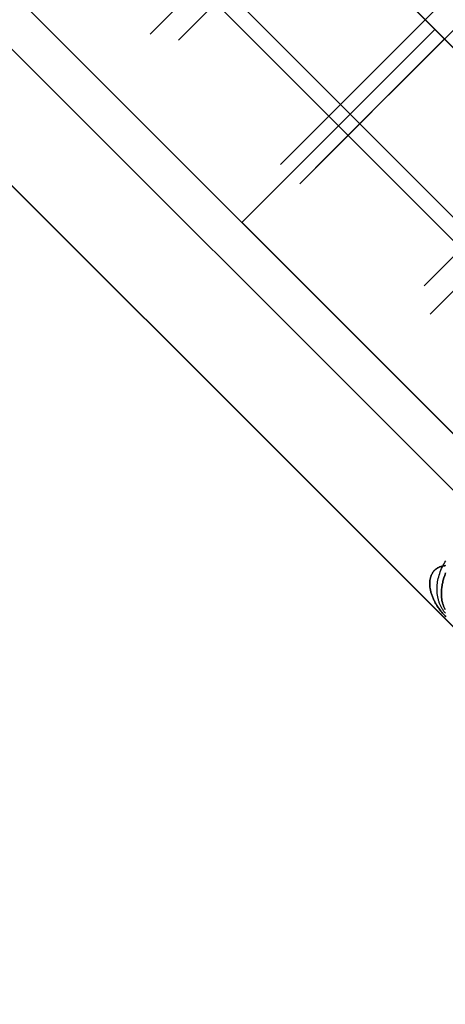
# Model space of a CAD drawing. Header units: millimetres. Extents: x -630 to 192, y -7 to 1615.
# Tile 28 of 249: x -577.37 to -574.26, y 41.41 to 48.62. Entities that reach past the tile are written whole.
import ezdxf

# ---------------------------------------------------------------- set-up
doc = ezdxf.new("R2010")
doc.units = ezdxf.units.MM
doc.header["$MEASUREMENT"] = 0
doc.layers.add('OVIDIO 160x80x72h', color=7, linetype='Continuous')

msp = doc.modelspace()

# ---------------------------------------------------------------- linework, layer by layer
at = {"layer": 'OVIDIO 160x80x72h', "extrusion": (0.108979, 0.202852, 0.973126)}
for points in [[(553.5254, 272.455), (553.5254, 433.1109)], [(553.5254, 433.1109), (553.5254, 272.455)], [(553.2299, 433.1109), (553.2299, 272.455)], [(552.9345, 433.1109), (552.9345, 272.455)], [(552.9345, 272.455), (552.9345, 433.1109)]]:
    msp.add_lwpolyline(points, dxfattribs=at)
at = {"layer": 'OVIDIO 160x80x72h', "extrusion": (0.021464, 0.046296, 0.998697)}
for points in [[(559.0309, 153.3604), (559.0309, 254.663)], [(560.5168, 154.3242), (560.5168, 254.8372)]]:
    msp.add_lwpolyline(points, dxfattribs=at)
at = {"layer": 'OVIDIO 160x80x72h', "extrusion": (0.235702, 0.235702, 0.942809)}
for points in [[(442.3418, 639.8066), (442.3418, 530.7288)], [(441.3931, 530.7288), (441.3931, 639.8066)], [(439.4957, 639.8066), (439.4957, 530.7288)], [(438.547, 530.7288), (438.547, 639.8066)], [(426.0061, 618.8965), (426.0061, 513.4885)], [(422.4996, 613.8023), (422.4996, 509.2619)]]:
    msp.add_lwpolyline(points, dxfattribs=at)
at = {"layer": 'OVIDIO 160x80x72h', "extrusion": (0.202852, 0.108979, 0.973126)}
for points in [[(290.563, 519.5545), (290.563, 680.2104)], [(290.563, 680.2104), (290.563, 519.5545)], [(290.2675, 680.2104), (290.2675, 519.5545)], [(289.9721, 519.5545), (289.9721, 680.2104)], [(289.9721, 680.2104), (289.9721, 519.5545)]]:
    msp.add_lwpolyline(points, dxfattribs=at)
at = {"layer": 'OVIDIO 160x80x72h', "extrusion": (0.046296, 0.021464, 0.998697)}
for points in [[(268.0672, 456.0707), (268.0672, 557.3752)], [(266.581, 457.0389), (266.581, 557.5502)]]:
    msp.add_lwpolyline(points, dxfattribs=at)
at = {"layer": 'OVIDIO 160x80x72h'}
for points in [[(-566.8675, 36.8448), (-586.0377, 56.0149)], [(-585.8242, 55.8015), (-567.0809, 37.0582)], [(-568.6037, 42.8236), (-580.0588, 54.2787)], [(-569.3108, 43.5307), (-579.3517, 53.5716)], [(-579.3517, 53.5716), (-569.3108, 43.5307)], [(-570.0179, 41.4094), (-581.473, 52.8645)], [(-570.0179, 42.8236), (-580.0588, 52.8645)], [(-580.7659, 52.1574), (-570.725, 42.1165)], [(-570.725, 42.1165), (-580.7659, 52.1574)], [(-577.8125, 52.0324), (-574.3312, 48.5512), (-570.85, 45.07)], [(-570.85, 45.07), (-577.8125, 52.0324)], [(-572.2642, 43.6557), (-579.2267, 50.6182)], [(-579.2267, 50.6182), (-572.2642, 43.6557)], [(-577.5249, 50.5022), (-572.3802, 45.3575)], [(-576.4172, 48.5158), (-575.3566, 49.5765)], [(-578.5248, 49.5021), (-573.3803, 44.3576)], [(-575.4626, 47.5612), (-574.402, 48.6219)], [(-574.402, 48.6219), (-575.4626, 47.5612)], [(-575.4626, 47.5612), (-574.402, 48.6219)], [(-575.7455, 47.137), (-574.3312, 48.5512)], [(-575.3212, 47.4198), (-574.2605, 48.4805)], [(-575.3212, 47.4198), (-574.2605, 48.4805)], [(-574.2605, 48.4805), (-575.3212, 47.4198)], [(-574.3666, 46.4652), (-573.3059, 47.5259)]]:
    msp.add_lwpolyline(points, dxfattribs=at)
at = {"layer": 'OVIDIO 160x80x72h', "extrusion": (0.881274, -0.265352, 0.39108)}
msp.add_lwpolyline([(-113.8201, 823.8547), (-158.133, 881.4098)], dxfattribs=at)
at = {"layer": 'OVIDIO 160x80x72h', "extrusion": (0.707107, 0.707107, 0)}
for points in [[(440.5444, 656.5995), (440.5465, 656.73), (440.553, 656.8616), (440.5639, 656.9939), (440.5793, 657.1268), (440.5993, 657.26), (440.624, 657.3934), (440.6533, 657.5266), (440.6874, 657.6594), (440.7262, 657.7917), (440.7697, 657.9231), (440.8179, 658.0533), (440.8708, 658.1822), (440.899, 658.2461), (440.9283, 658.3095), (440.9588, 658.3725), (440.9904, 658.435), (441.0231, 658.4969), (441.0568, 658.5583), (441.0917, 658.6191), (441.1276, 658.6793), (441.1646, 658.7389), (441.2026, 658.7978), (441.2416, 658.856), (441.2816, 658.9134), (441.3226, 658.9702), (441.3646, 659.0261), (441.4074, 659.0813), (441.4512, 659.1357), (441.5414, 659.2419), (441.635, 659.3446), (441.7317, 659.4436), (441.8313, 659.5388), (441.9337, 659.6301), (442.0386, 659.7173), (442.1457, 659.8005), (442.2549, 659.8794), (442.3658, 659.9542), (442.4784, 660.0246), (442.5922, 660.0908), (442.7072, 660.1526)], [(441.7162, 634.8041), (441.6492, 634.8728), (441.5836, 634.9433), (441.5194, 635.0157), (441.4567, 635.0899), (441.3957, 635.1659), (441.3363, 635.2436), (441.2787, 635.323), (441.2229, 635.404), (441.169, 635.4865), (441.117, 635.5706), (441.067, 635.656), (441.0191, 635.7428), (440.9733, 635.8309), (440.9296, 635.9201), (440.8882, 636.0105), (440.849, 636.1019), (440.812, 636.1943), (440.7774, 636.2875), (440.7452, 636.3815), (440.7153, 636.4761), (440.6878, 636.5714), (440.6627, 636.6672), (440.64, 636.7633), (440.6198, 636.8599), (440.602, 636.9566), (440.5866, 637.0535), (440.5736, 637.1504), (440.563, 637.2473), (440.5548, 637.3441), (440.549, 637.4406), (440.5455, 637.5369), (440.5444, 637.6328)], [(442.7072, 660.1526), (442.5922, 660.0908), (442.4784, 660.0246), (442.3658, 659.9542), (442.2549, 659.8794), (442.1457, 659.8005), (442.0386, 659.7173), (441.9337, 659.6301), (441.8313, 659.5388), (441.7317, 659.4436), (441.635, 659.3446), (441.5414, 659.2419), (441.4512, 659.1357), (441.4074, 659.0813), (441.3646, 659.0261), (441.3226, 658.9702), (441.2816, 658.9134), (441.2416, 658.856), (441.2026, 658.7978), (441.1646, 658.7389), (441.1276, 658.6793), (441.0917, 658.6191), (441.0568, 658.5583), (441.0231, 658.4969), (440.9904, 658.435), (440.9588, 658.3725), (440.9283, 658.3095), (440.899, 658.2461), (440.8708, 658.1822), (440.8179, 658.0533), (440.7697, 657.9231), (440.7262, 657.7917), (440.6874, 657.6594), (440.6533, 657.5266), (440.624, 657.3934), (440.5993, 657.26), (440.5793, 657.1268), (440.5639, 656.9939), (440.553, 656.8616), (440.5465, 656.73), (440.5444, 656.5995)], [(440.5444, 656.5995), (440.5465, 656.73), (440.553, 656.8616), (440.5639, 656.9939), (440.5793, 657.1268), (440.5993, 657.26), (440.624, 657.3934), (440.6533, 657.5266), (440.6874, 657.6594), (440.7262, 657.7917), (440.7697, 657.9231), (440.8179, 658.0533), (440.8708, 658.1822), (440.899, 658.2461), (440.9283, 658.3095), (440.9588, 658.3725), (440.9904, 658.435), (441.0231, 658.4969), (441.0568, 658.5583), (441.0917, 658.6191), (441.1276, 658.6793), (441.1646, 658.7389), (441.2026, 658.7978), (441.2416, 658.856), (441.2816, 658.9134), (441.3226, 658.9702), (441.3646, 659.0261), (441.4074, 659.0813), (441.4512, 659.1357), (441.5414, 659.2419), (441.635, 659.3446), (441.7317, 659.4436), (441.8313, 659.5388), (441.9337, 659.6301), (442.0386, 659.7173), (442.1457, 659.8005), (442.2549, 659.8794), (442.3658, 659.9542), (442.4784, 660.0246), (442.5922, 660.0908), (442.7072, 660.1526)], [(440.5444, 637.6324), (440.5455, 637.5366), (440.549, 637.4403), (440.5548, 637.3438), (440.563, 637.247), (440.5736, 637.1501), (440.5866, 637.0532), (440.602, 636.9564), (440.6198, 636.8597), (440.6401, 636.7632), (440.6627, 636.667), (440.6878, 636.5713), (440.7153, 636.476), (440.7452, 636.3814), (440.7774, 636.2874), (440.812, 636.1942), (440.8489, 636.1019), (440.8881, 636.0105), (440.9296, 635.9202), (440.9732, 635.8309), (441.019, 635.7429), (441.0669, 635.6561), (441.1169, 635.5706), (441.1689, 635.4866), (441.2228, 635.4041), (441.2786, 635.3231), (441.3362, 635.2437), (441.3956, 635.166), (441.4566, 635.0901), (441.5192, 635.0159), (441.5834, 634.9435), (441.649, 634.873), (441.716, 634.8044)], [(440.3444, 637.6328), (440.3432, 637.5369), (440.3398, 637.4406), (440.3339, 637.3441), (440.3258, 637.2473), (440.3152, 637.1504), (440.3022, 637.0535), (440.2868, 636.9566), (440.269, 636.8599), (440.2487, 636.7633), (440.2261, 636.6672), (440.201, 636.5714), (440.1735, 636.4761), (440.1436, 636.3815), (440.1113, 636.2875), (440.0767, 636.1943), (440.0398, 636.1019), (440.0006, 636.0105), (439.9592, 635.9201), (439.9155, 635.8309), (439.8697, 635.7428), (439.8218, 635.656), (439.7718, 635.5706), (439.7198, 635.4865), (439.6659, 635.404), (439.6101, 635.323), (439.5524, 635.2436), (439.4931, 635.1659), (439.432, 635.0899), (439.3694, 635.0157), (439.3052, 634.9433), (439.2396, 634.8728), (439.1726, 634.8041)], [(439.1726, 634.8041), (439.2396, 634.8728), (439.3052, 634.9433), (439.3694, 635.0157), (439.432, 635.0899), (439.4931, 635.1659), (439.5524, 635.2436), (439.6101, 635.323), (439.6659, 635.404), (439.7198, 635.4865), (439.7718, 635.5706), (439.8218, 635.656), (439.8697, 635.7428), (439.9155, 635.8309), (439.9592, 635.9201), (440.0006, 636.0105), (440.0398, 636.1019), (440.0767, 636.1943), (440.1113, 636.2875), (440.1436, 636.3815), (440.1735, 636.4761), (440.201, 636.5714), (440.2261, 636.6672), (440.2487, 636.7633), (440.269, 636.8599), (440.2868, 636.9566), (440.3022, 637.0535), (440.3152, 637.1504), (440.3258, 637.2473), (440.3339, 637.3441), (440.3398, 637.4406), (440.3432, 637.5369), (440.3444, 637.6328)], [(440.3444, 656.5995), (440.3423, 656.73), (440.3358, 656.8616), (440.3249, 656.9939), (440.3095, 657.1268), (440.2895, 657.26), (440.2648, 657.3934), (440.2355, 657.5266), (440.2014, 657.6594), (440.1626, 657.7917), (440.1191, 657.9231), (440.0708, 658.0533), (440.0179, 658.1822), (439.9897, 658.2461), (439.9604, 658.3095), (439.93, 658.3725), (439.8984, 658.435), (439.8657, 658.4969), (439.8319, 658.5583), (439.7971, 658.6191), (439.7612, 658.6793), (439.7242, 658.7389), (439.6862, 658.7978), (439.6472, 658.856), (439.6071, 658.9134), (439.5662, 658.9702), (439.5242, 659.0261), (439.4813, 659.0813), (439.4375, 659.1357), (439.3473, 659.2419), (439.2538, 659.3446), (439.1571, 659.4436), (439.0574, 659.5388), (438.9551, 659.6301), (438.8502, 659.7173), (438.7431, 659.8005), (438.6339, 659.8794), (438.5229, 659.9542), (438.4104, 660.0246), (438.2965, 660.0908), (438.1816, 660.1526)], [(438.1816, 660.1526), (438.2965, 660.0908), (438.4104, 660.0246), (438.5229, 659.9542), (438.6339, 659.8794), (438.7431, 659.8005), (438.8502, 659.7173), (438.9551, 659.6301), (439.0574, 659.5388), (439.1571, 659.4436), (439.2538, 659.3446), (439.3473, 659.2419), (439.4375, 659.1357), (439.4813, 659.0813), (439.5242, 659.0261), (439.5662, 658.9702), (439.6071, 658.9134), (439.6472, 658.856), (439.6862, 658.7978), (439.7242, 658.7389), (439.7612, 658.6793), (439.7971, 658.6191), (439.8319, 658.5583), (439.8657, 658.4969), (439.8984, 658.435), (439.93, 658.3725), (439.9604, 658.3095), (439.9897, 658.2461), (440.0179, 658.1822), (440.0708, 658.0533), (440.1191, 657.9231), (440.1626, 657.7917), (440.2014, 657.6594), (440.2355, 657.5266), (440.2648, 657.3934), (440.2895, 657.26), (440.3095, 657.1268), (440.3249, 656.9939), (440.3358, 656.8616), (440.3423, 656.73), (440.3444, 656.5995)], [(440.5444, 637.6324), (440.5455, 637.5365), (440.549, 637.4402), (440.5549, 637.3437), (440.5631, 637.2469), (440.5736, 637.15), (440.5866, 637.0531), (440.602, 636.9562), (440.6199, 636.8595), (440.6401, 636.763), (440.6628, 636.6668), (440.6879, 636.571), (440.7154, 636.4758), (440.7453, 636.3811), (440.7776, 636.2871), (440.8122, 636.1939), (440.8491, 636.1016), (440.8883, 636.0102), (440.9298, 635.9198), (440.9734, 635.8305), (441.0193, 635.7425), (441.0672, 635.6557), (441.1172, 635.5702), (441.1692, 635.4862), (441.2231, 635.4036), (441.2789, 635.3227), (441.3366, 635.2433), (441.3959, 635.1656), (441.457, 635.0896), (441.5196, 635.0154), (441.5838, 634.943), (441.6494, 634.8725), (441.7165, 634.8039)], [(441.7165, 634.8039), (441.6494, 634.8725), (441.5838, 634.943), (441.5196, 635.0154), (441.457, 635.0896), (441.3959, 635.1656), (441.3366, 635.2433), (441.2789, 635.3227), (441.2231, 635.4036), (441.1692, 635.4862), (441.1172, 635.5702), (441.0672, 635.6557), (441.0193, 635.7425), (440.9734, 635.8305), (440.9298, 635.9198), (440.8883, 636.0102), (440.8491, 636.1016), (440.8122, 636.1939), (440.7776, 636.2871), (440.7453, 636.3811), (440.7154, 636.4758), (440.6879, 636.571), (440.6628, 636.6668), (440.6401, 636.763), (440.6199, 636.8595), (440.602, 636.9562), (440.5866, 637.0531), (440.5736, 637.15), (440.5631, 637.2469), (440.5549, 637.3437), (440.549, 637.4402), (440.5455, 637.5365), (440.5444, 637.6324)], [(440.3444, 637.6328), (440.3432, 637.5369), (440.3398, 637.4406), (440.334, 637.3441), (440.3258, 637.2473), (440.3152, 637.1504), (440.3022, 637.0535), (440.2868, 636.9566), (440.269, 636.8598), (440.2487, 636.7633), (440.2261, 636.6672), (440.201, 636.5714), (440.1735, 636.4761), (440.1436, 636.3815), (440.1114, 636.2875), (440.0768, 636.1943), (440.0398, 636.1019), (440.0006, 636.0105), (439.9592, 635.9201), (439.9155, 635.8309), (439.8697, 635.7428), (439.8218, 635.656), (439.7718, 635.5705), (439.7198, 635.4865), (439.6659, 635.4039), (439.6101, 635.3229), (439.5524, 635.2436), (439.4931, 635.1658), (439.432, 635.0898), (439.3694, 635.0156), (439.3052, 634.9432), (439.2396, 634.8727), (439.1726, 634.8041)], [(440.3444, 656.5995), (440.3423, 656.73), (440.3358, 656.8616), (440.3249, 656.9939), (440.3095, 657.1268), (440.2895, 657.26), (440.2648, 657.3934), (440.2355, 657.5266), (440.2014, 657.6594), (440.1626, 657.7917), (440.1191, 657.9231), (440.0708, 658.0533), (440.0179, 658.1822), (439.9897, 658.2461), (439.9604, 658.3095), (439.93, 658.3725), (439.8984, 658.435), (439.8657, 658.4969), (439.8319, 658.5583), (439.7971, 658.6191), (439.7612, 658.6793), (439.7242, 658.7389), (439.6862, 658.7978), (439.6472, 658.856), (439.6071, 658.9134), (439.5662, 658.9702), (439.5242, 659.0261), (439.4813, 659.0813), (439.4375, 659.1357), (439.3473, 659.2419), (439.2538, 659.3446), (439.1571, 659.4436), (439.0574, 659.5388), (438.9551, 659.6301), (438.8502, 659.7173), (438.7431, 659.8005), (438.6339, 659.8794), (438.5229, 659.9542), (438.4104, 660.0246), (438.2965, 660.0908), (438.1816, 660.1526)], [(438.1816, 660.1526), (438.2965, 660.0908), (438.4104, 660.0246), (438.5229, 659.9542), (438.6339, 659.8794), (438.7431, 659.8005), (438.8502, 659.7173), (438.9551, 659.6301), (439.0574, 659.5388), (439.1571, 659.4436), (439.2538, 659.3446), (439.3473, 659.2419), (439.4375, 659.1357), (439.4813, 659.0813), (439.5242, 659.0261), (439.5662, 658.9702), (439.6071, 658.9134), (439.6472, 658.856), (439.6862, 658.7978), (439.7242, 658.7389), (439.7612, 658.6793), (439.7971, 658.6191), (439.8319, 658.5583), (439.8657, 658.4969), (439.8984, 658.435), (439.93, 658.3725), (439.9604, 658.3095), (439.9897, 658.2461), (440.0179, 658.1822), (440.0708, 658.0533), (440.1191, 657.9231), (440.1626, 657.7917), (440.2014, 657.6594), (440.2355, 657.5266), (440.2648, 657.3934), (440.2895, 657.26), (440.3095, 657.1268), (440.3249, 656.9939), (440.3358, 656.8616), (440.3423, 656.73), (440.3444, 656.5995)], [(440.3444, 637.6324), (440.3432, 637.5365), (440.3397, 637.4402), (440.3339, 637.3437), (440.3257, 637.2469), (440.3151, 637.15), (440.3021, 637.0531), (440.2867, 636.9562), (440.2689, 636.8595), (440.2486, 636.763), (440.226, 636.6668), (440.2009, 636.571), (440.1734, 636.4758), (440.1435, 636.3811), (440.1112, 636.2871), (440.0766, 636.1939), (440.0397, 636.1016), (440.0005, 636.0102), (439.959, 635.9198), (439.9153, 635.8305), (439.8695, 635.7425), (439.8216, 635.6557), (439.7716, 635.5702), (439.7196, 635.4862), (439.6656, 635.4036), (439.6098, 635.3227), (439.5522, 635.2433), (439.4928, 635.1656), (439.4318, 635.0896), (439.3691, 635.0154), (439.305, 634.943), (439.2393, 634.8725), (439.1723, 634.8039)], [(439.1723, 634.8039), (439.2393, 634.8725), (439.305, 634.943), (439.3691, 635.0154), (439.4318, 635.0896), (439.4928, 635.1656), (439.5522, 635.2433), (439.6098, 635.3227), (439.6656, 635.4036), (439.7196, 635.4862), (439.7716, 635.5702), (439.8216, 635.6557), (439.8695, 635.7425), (439.9153, 635.8305), (439.959, 635.9198), (440.0005, 636.0102), (440.0397, 636.1016), (440.0766, 636.1939), (440.1112, 636.2871), (440.1435, 636.3811), (440.1734, 636.4758), (440.2009, 636.571), (440.226, 636.6668), (440.2486, 636.763), (440.2689, 636.8595), (440.2867, 636.9562), (440.3021, 637.0531), (440.3151, 637.15), (440.3257, 637.2469), (440.3339, 637.3437), (440.3397, 637.4402), (440.3432, 637.5365), (440.3444, 637.6324)], [(440.3444, 656.5995), (440.3423, 656.73), (440.3358, 656.8616), (440.3249, 656.9939), (440.3095, 657.1268), (440.2895, 657.26), (440.2648, 657.3934), (440.2355, 657.5266), (440.2014, 657.6594), (440.1626, 657.7917), (440.1191, 657.9231), (440.0708, 658.0533), (440.0179, 658.1822), (439.9897, 658.2461), (439.9604, 658.3095), (439.93, 658.3725), (439.8984, 658.435), (439.8657, 658.4969), (439.8319, 658.5583), (439.7971, 658.6191), (439.7612, 658.6793), (439.7242, 658.7389), (439.6862, 658.7978), (439.6472, 658.856), (439.6071, 658.9134), (439.5662, 658.9702), (439.5242, 659.0261), (439.4813, 659.0813), (439.4375, 659.1357), (439.3473, 659.2419), (439.2538, 659.3446), (439.1571, 659.4436), (439.0574, 659.5388), (438.9551, 659.6301), (438.8502, 659.7173), (438.7431, 659.8005), (438.6339, 659.8794), (438.5229, 659.9542), (438.4104, 660.0246), (438.2965, 660.0908), (438.1816, 660.1526)]]:
    msp.add_lwpolyline(points, dxfattribs=at)
at = {"layer": 'OVIDIO 160x80x72h', "extrusion": (-0.000129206, -0.000129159, 1)}
for points in [[(-575.1485, 49.5325), (-576.2094, 48.472)], [(-576.2094, 48.472), (-575.1485, 49.5325)]]:
    msp.add_lwpolyline(points, dxfattribs=at)
at = {"layer": 'OVIDIO 160x80x72h', "extrusion": (0.865975, 0.288793, -0.408272)}
for points in [[(228.2203, 362.5381), (228.5389, 362.1481)], [(228.5389, 362.1481), (228.2203, 362.5381)]]:
    msp.add_lwpolyline(points, dxfattribs=at)
at = {"layer": 'OVIDIO 160x80x72h', "extrusion": (-0.000182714, -0.000182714, 1)}
for points in [[(-575.3461, 47.6777), (-574.2854, 48.7384)], [(-574.2854, 48.7384), (-575.3461, 47.6777)], [(-574.144, 48.597), (-575.2047, 47.5363)], [(-575.2047, 47.5363), (-574.144, 48.597)]]:
    msp.add_lwpolyline(points, dxfattribs=at)
at = {"layer": 'OVIDIO 160x80x72h', "extrusion": (1, 0, 0)}
for points in [[(48.6219, 637.6328), (48.6219, 656.5995)], [(48.6219, 656.5995), (48.6219, 637.6328)], [(48.5512, -0.1338), (48.5512, 27.1662)], [(48.4805, 656.5995), (48.4805, 637.6328)], [(48.4805, 637.6328), (48.4805, 656.5995)], [(48.0916, 637.6327), (48.0916, 656.5995)], [(47.9501, 637.6327), (47.9501, 656.5995)], [(47.5612, 656.5995), (47.5612, 637.6324)], [(47.5612, 637.6324), (47.5612, 656.5995)], [(47.4198, 656.5995), (47.4198, 637.6324)], [(47.4198, 637.6324), (47.4198, 656.5995)], [(47.137, -0.1338), (47.137, 27.1662)]]:
    msp.add_lwpolyline(points, dxfattribs=at)
at = {"layer": 'OVIDIO 160x80x72h', "extrusion": (-0.707107, 0.707107, 0)}
msp.add_lwpolyline([(371.7827, 27.1662), (371.7835, 27.2383), (371.7861, 27.3108), (371.7905, 27.3834), (371.7967, 27.4562), (371.8047, 27.5291), (371.8145, 27.6019), (371.8261, 27.6747), (371.8395, 27.7474), (371.8548, 27.8199), (371.8718, 27.8921), (371.8907, 27.964), (371.9114, 28.0356), (371.9339, 28.1066), (371.9581, 28.1771), (371.9841, 28.247), (372.0119, 28.3163), (372.0413, 28.3848), (372.0724, 28.4525), (372.1052, 28.5194), (372.1396, 28.5853), (372.1755, 28.6503), (372.213, 28.7143), (372.2519, 28.7772), (372.2923, 28.839), (372.3341, 28.8996), (372.3773, 28.959), (372.4217, 29.0171), (372.4674, 29.0739), (372.5142, 29.1294), (372.5622, 29.1835), (372.6113, 29.2362), (372.6613, 29.2875), (372.7126, 29.3375), (372.7653, 29.3866), (372.8194, 29.4346), (372.8749, 29.4814), (372.9317, 29.5271), (372.9898, 29.5715), (373.0492, 29.6147), (373.1098, 29.6565), (373.1716, 29.6969), (373.2345, 29.7358), (373.2985, 29.7733), (373.3635, 29.8092), (373.4294, 29.8436), (373.4963, 29.8764), (373.564, 29.9075), (373.6326, 29.937), (373.7018, 29.9647), (373.7717, 29.9907), (373.8422, 30.0149), (373.9133, 30.0374), (373.9848, 30.0581), (374.0567, 30.077), (374.1289, 30.0941), (374.2014, 30.1093), (374.2741, 30.1227), (374.3469, 30.1343), (374.4198, 30.1441), (374.4926, 30.1521), (374.5654, 30.1583), (374.638, 30.1627), (374.7105, 30.1653), (374.7827, 30.1662)], dxfattribs=at)
at = {"layer": 'OVIDIO 160x80x72h', "extrusion": (0.666667, 0.666667, -0.333333)}
for points in [[(438.547, 534.2918), (438.6601, 534.2554), (438.7741, 534.2211), (438.8892, 534.1889), (439.0052, 534.1591), (439.1221, 534.1314), (439.2397, 534.1061), (439.3581, 534.0831), (439.4771, 534.0624), (439.5967, 534.0441), (439.7168, 534.0282), (439.8374, 534.0147), (439.9584, 534.0036), (440.0796, 533.995), (440.2011, 533.9888), (440.3227, 533.9851), (440.4444, 533.9839), (440.5661, 533.9851), (440.6877, 533.9888), (440.8092, 533.995), (440.9304, 534.0036), (441.0514, 534.0147), (441.1719, 534.0282), (441.2921, 534.0441), (441.4117, 534.0624), (441.5307, 534.0831), (441.6491, 534.1061), (441.7667, 534.1314), (441.8836, 534.1591), (441.9996, 534.1889), (442.1146, 534.2211), (442.2287, 534.2554), (442.3418, 534.2918)], [(439.4957, 537.1378), (439.5522, 537.1196), (439.6093, 537.1025), (439.6668, 537.0864), (439.7248, 537.0715), (439.7832, 537.0577), (439.842, 537.045), (439.9012, 537.0335), (439.9607, 537.0231), (440.0205, 537.014), (440.0806, 537.006), (440.1409, 536.9993), (440.2014, 536.9938), (440.262, 536.9894), (440.3227, 536.9864), (440.3835, 536.9845), (440.4444, 536.9839), (440.5052, 536.9845), (440.566, 536.9864), (440.6268, 536.9894), (440.6874, 536.9938), (440.7479, 536.9993), (440.8082, 537.006), (440.8682, 537.014), (440.928, 537.0231), (440.9875, 537.0335), (441.0467, 537.045), (441.1055, 537.0577), (441.164, 537.0715), (441.222, 537.0864), (441.2795, 537.1025), (441.3365, 537.1196), (441.3931, 537.1378)]]:
    msp.add_lwpolyline(points, dxfattribs=at)
at = {"layer": 'OVIDIO 160x80x72h', "extrusion": (-0.000129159, -0.000129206, 1)}
for points in [[(-574.4104, 46.6731), (-573.35, 47.7339)], [(-573.35, 47.7339), (-574.4104, 46.6731)]]:
    msp.add_lwpolyline(points, dxfattribs=at)
at = {"layer": 'OVIDIO 160x80x72h', "extrusion": (0.707107, -0.707107, 0)}
msp.add_lwpolyline([(-373.7827, 27.1662), (-373.7829, 27.1904), (-373.7838, 27.2147), (-373.7853, 27.2391), (-373.7874, 27.2635), (-373.7901, 27.2879), (-373.7934, 27.3123), (-373.7973, 27.3367), (-373.8018, 27.361), (-373.8069, 27.3852), (-373.8127, 27.4094), (-373.819, 27.4334), (-373.826, 27.4573), (-373.8335, 27.481), (-373.8416, 27.5045), (-373.8503, 27.5278), (-373.8596, 27.5509), (-373.8695, 27.5737), (-373.8799, 27.5963), (-373.8908, 27.6185), (-373.9023, 27.6404), (-373.9143, 27.662), (-373.9267, 27.6833), (-373.9397, 27.7042), (-373.9532, 27.7247), (-373.9671, 27.7448), (-373.9814, 27.7645), (-373.9961, 27.7837), (-374.0113, 27.8026), (-374.0268, 27.8209), (-374.0427, 27.8389), (-374.059, 27.8563), (-374.0755, 27.8733), (-374.0925, 27.8898), (-374.11, 27.9061), (-374.1279, 27.922), (-374.1462, 27.9375), (-374.1651, 27.9527), (-374.1843, 27.9674), (-374.204, 27.9818), (-374.2241, 27.9957), (-374.2446, 28.0091), (-374.2655, 28.0221), (-374.2868, 28.0346), (-374.3084, 28.0465), (-374.3303, 28.058), (-374.3526, 28.0689), (-374.3751, 28.0793), (-374.3979, 28.0892), (-374.421, 28.0985), (-374.4443, 28.1072), (-374.4678, 28.1153), (-374.4915, 28.1228), (-374.5154, 28.1298), (-374.5394, 28.1361), (-374.5636, 28.1419), (-374.5878, 28.147), (-374.6121, 28.1515), (-374.6365, 28.1554), (-374.6609, 28.1587), (-374.6853, 28.1614), (-374.7097, 28.1635), (-374.7341, 28.165), (-374.7584, 28.1659), (-374.7827, 28.1662)], dxfattribs=at)
at = {"layer": 'OVIDIO 160x80x72h', "extrusion": (0.288793, 0.865975, -0.408272)}
for points in [[(559.7255, 523.3301), (559.407, 522.9401)], [(559.407, 522.9401), (559.7255, 523.3301)]]:
    msp.add_lwpolyline(points, dxfattribs=at)
at = {"layer": 'OVIDIO 160x80x72h', "extrusion": (0.986544, -0.027096, -0.161235)}
msp.add_lwpolyline([(28.8252, -64.9898), (29.161, -63.0182)], dxfattribs=at)
at = {"layer": 'OVIDIO 160x80x72h', "extrusion": (0.995955, -0.008107, -0.08949)}
msp.add_lwpolyline([(39.847, -23.3858), (40.0282, -21.394)], dxfattribs=at)
at = {"layer": 'OVIDIO 160x80x72h', "extrusion": (-0.001019, 0.99949, -0.031903)}
msp.add_lwpolyline([(574.3009, 29.5856), (574.237, 31.5846)], dxfattribs=at)
at = {"layer": 'OVIDIO 160x80x72h'}
for points in [[(-574.2552, 44.2743, 29.166), (-574.2587, 44.2786, 29.166), (-574.2621, 44.283, 29.166), (-574.2654, 44.2874, 29.166), (-574.2686, 44.292, 29.166), (-574.2717, 44.2966, 29.166), (-574.2747, 44.3013, 29.166), (-574.2777, 44.306, 29.166), (-574.2805, 44.3108, 29.1659), (-574.2832, 44.3157, 29.1659), (-574.2858, 44.3207, 29.1659), (-574.2883, 44.3257, 29.1659), (-574.2907, 44.3308, 29.1658), (-574.293, 44.336, 29.1658), (-574.2952, 44.3412, 29.1657), (-574.2973, 44.3465, 29.1657), (-574.2993, 44.3518, 29.1656), (-574.3011, 44.3572, 29.1655), (-574.3029, 44.3626, 29.1655), (-574.3046, 44.3681, 29.1654), (-574.3061, 44.3736, 29.1653), (-574.3076, 44.3792, 29.1652), (-574.3089, 44.3848, 29.1651), (-574.3101, 44.3905, 29.1649), (-574.3112, 44.3962, 29.1648), (-574.3122, 44.402, 29.1647), (-574.3131, 44.4078, 29.1645), (-574.3139, 44.4136, 29.1644), (-574.3145, 44.4195, 29.1642), (-574.3151, 44.4254, 29.164), (-574.3155, 44.4314, 29.1638), (-574.3158, 44.4373, 29.1636), (-574.316, 44.4433, 29.1634), (-574.3161, 44.4494, 29.1632), (-574.3161, 44.4554, 29.1629), (-574.3159, 44.4615, 29.1627), (-574.3156, 44.4676, 29.1624), (-574.3153, 44.4737, 29.1621), (-574.3148, 44.4798, 29.1618), (-574.3142, 44.4859, 29.1615), (-574.3135, 44.492, 29.1611), (-574.3127, 44.4982, 29.1608), (-574.3117, 44.5043, 29.1604), (-574.3096, 44.5166, 29.1596), (-574.3069, 44.5289, 29.1587), (-574.3039, 44.5412, 29.1578), (-574.3004, 44.5535, 29.1567), (-574.2965, 44.5657, 29.1556), (-574.2922, 44.5778, 29.1543), (-574.2875, 44.5898, 29.153), (-574.2823, 44.6017, 29.1516), (-574.2768, 44.6135, 29.15), (-574.2708, 44.6252, 29.1484), (-574.2645, 44.6367, 29.1466), (-574.2578, 44.648, 29.1448), (-574.2507, 44.6591, 29.1428)], [(-574.2504, 44.2479, 28.1661), (-574.2572, 44.2548, 28.1661), (-574.2637, 44.2617, 28.1661), (-574.2699, 44.2686, 28.166), (-574.2759, 44.2755, 28.166), (-574.2817, 44.2824, 28.166), (-574.2873, 44.2893, 28.166), (-574.2927, 44.2962, 28.166), (-574.2979, 44.3031, 28.166), (-574.3028, 44.31, 28.1659), (-574.3076, 44.3168, 28.1659), (-574.3121, 44.3236, 28.1659), (-574.3165, 44.3304, 28.1658), (-574.3207, 44.3372, 28.1658), (-574.3247, 44.344, 28.1657), (-574.3285, 44.3507, 28.1657), (-574.3321, 44.3574, 28.1656), (-574.3355, 44.364, 28.1655), (-574.3388, 44.3706, 28.1654), (-574.3419, 44.3772, 28.1653), (-574.3448, 44.3837, 28.1652), (-574.3476, 44.3902, 28.1651), (-574.3501, 44.3967, 28.165), (-574.3525, 44.4031, 28.1648), (-574.3548, 44.4094, 28.1647), (-574.3568, 44.4157, 28.1645), (-574.3587, 44.4219, 28.1643), (-574.3605, 44.4281, 28.1641), (-574.3621, 44.4342, 28.1639), (-574.3635, 44.4403, 28.1637), (-574.3648, 44.4463, 28.1634), (-574.3659, 44.4522, 28.1632), (-574.3668, 44.4581, 28.1629), (-574.3677, 44.4638, 28.1626), (-574.3683, 44.4696, 28.1623), (-574.3688, 44.4752, 28.162), (-574.3692, 44.4807, 28.1616), (-574.3694, 44.4862, 28.1613), (-574.3695, 44.4916, 28.1609), (-574.3694, 44.4969, 28.1605), (-574.3692, 44.5021, 28.1601), (-574.3689, 44.5072, 28.1597), (-574.3684, 44.5122, 28.1592), (-574.3677, 44.5171, 28.1587), (-574.367, 44.5219, 28.1582), (-574.3661, 44.5266, 28.1577), (-574.365, 44.5312, 28.1572), (-574.3639, 44.5357, 28.1567), (-574.3626, 44.5401, 28.1561), (-574.3612, 44.5443, 28.1555), (-574.3597, 44.5485, 28.1549), (-574.358, 44.5525, 28.1543), (-574.3563, 44.5564, 28.1537), (-574.3544, 44.5601, 28.153), (-574.3525, 44.5638, 28.1524), (-574.3504, 44.5674, 28.1517), (-574.3482, 44.5708, 28.151), (-574.346, 44.5741, 28.1503), (-574.3448, 44.5758, 28.1499), (-574.3436, 44.5774, 28.1496), (-574.3424, 44.5789, 28.1492), (-574.3412, 44.5805, 28.1489), (-574.34, 44.582, 28.1485), (-574.3387, 44.5835, 28.1481), (-574.3374, 44.5849, 28.1477), (-574.3361, 44.5864, 28.1473), (-574.3347, 44.5878, 28.147), (-574.3333, 44.5892, 28.1466), (-574.332, 44.5905, 28.1462), (-574.3305, 44.5919, 28.1458), (-574.3291, 44.5932, 28.1454), (-574.3276, 44.5944, 28.145), (-574.3262, 44.5957, 28.1446), (-574.3246, 44.5969, 28.1442), (-574.3231, 44.5981, 28.1438), (-574.3216, 44.5993, 28.1433), (-574.32, 44.6004, 28.1429), (-574.3184, 44.6016, 28.1425), (-574.3167, 44.6027, 28.1421), (-574.3151, 44.6037, 28.1416), (-574.3134, 44.6048, 28.1412), (-574.3117, 44.6058, 28.1407), (-574.31, 44.6068, 28.1403), (-574.3082, 44.6077, 28.1399), (-574.3047, 44.6096, 28.139), (-574.301, 44.6113, 28.138), (-574.2972, 44.613, 28.1371), (-574.2933, 44.6145, 28.1361), (-574.2893, 44.6159, 28.1352), (-574.2852, 44.6172, 28.1342), (-574.281, 44.6183, 28.1332), (-574.2766, 44.6194, 28.1322), (-574.2722, 44.6203, 28.1312), (-574.2677, 44.6211, 28.1301), (-574.2631, 44.6218, 28.1291), (-574.2583, 44.6223, 28.1281), (-574.2535, 44.6227, 28.127)], [(-574.2535, 44.6227, 28.127), (-574.2583, 44.6223, 28.1281), (-574.2631, 44.6218, 28.1291), (-574.2677, 44.6211, 28.1301), (-574.2722, 44.6203, 28.1312), (-574.2766, 44.6194, 28.1322), (-574.281, 44.6183, 28.1332), (-574.2852, 44.6172, 28.1342), (-574.2893, 44.6159, 28.1352), (-574.2933, 44.6145, 28.1361), (-574.2972, 44.613, 28.1371), (-574.301, 44.6113, 28.138), (-574.3047, 44.6096, 28.139), (-574.3082, 44.6077, 28.1399), (-574.31, 44.6068, 28.1403), (-574.3117, 44.6058, 28.1407), (-574.3134, 44.6048, 28.1412), (-574.3151, 44.6037, 28.1416), (-574.3167, 44.6027, 28.1421), (-574.3184, 44.6016, 28.1425), (-574.32, 44.6004, 28.1429), (-574.3216, 44.5993, 28.1433), (-574.3231, 44.5981, 28.1438), (-574.3246, 44.5969, 28.1442), (-574.3262, 44.5957, 28.1446), (-574.3276, 44.5944, 28.145), (-574.3291, 44.5932, 28.1454), (-574.3305, 44.5919, 28.1458), (-574.332, 44.5905, 28.1462), (-574.3333, 44.5892, 28.1466), (-574.3347, 44.5878, 28.147), (-574.3361, 44.5864, 28.1473), (-574.3374, 44.5849, 28.1477), (-574.3387, 44.5835, 28.1481), (-574.34, 44.582, 28.1485), (-574.3412, 44.5805, 28.1489), (-574.3424, 44.5789, 28.1492), (-574.3436, 44.5774, 28.1496), (-574.3448, 44.5758, 28.1499), (-574.346, 44.5741, 28.1503), (-574.3482, 44.5708, 28.151), (-574.3504, 44.5674, 28.1517), (-574.3525, 44.5638, 28.1524), (-574.3544, 44.5601, 28.153), (-574.3563, 44.5564, 28.1537), (-574.358, 44.5525, 28.1543), (-574.3597, 44.5485, 28.1549), (-574.3612, 44.5443, 28.1555), (-574.3626, 44.5401, 28.1561), (-574.3639, 44.5357, 28.1567), (-574.365, 44.5312, 28.1572), (-574.3661, 44.5266, 28.1577), (-574.367, 44.5219, 28.1582), (-574.3677, 44.5171, 28.1587), (-574.3684, 44.5122, 28.1592), (-574.3689, 44.5072, 28.1597), (-574.3692, 44.5021, 28.1601), (-574.3694, 44.4969, 28.1605), (-574.3695, 44.4916, 28.1609), (-574.3694, 44.4862, 28.1613), (-574.3692, 44.4807, 28.1616), (-574.3688, 44.4752, 28.162), (-574.3683, 44.4696, 28.1623), (-574.3677, 44.4638, 28.1626), (-574.3668, 44.4581, 28.1629), (-574.3659, 44.4522, 28.1632), (-574.3648, 44.4463, 28.1634), (-574.3635, 44.4403, 28.1637), (-574.3621, 44.4342, 28.1639), (-574.3605, 44.4281, 28.1641), (-574.3587, 44.4219, 28.1643), (-574.3568, 44.4157, 28.1645), (-574.3548, 44.4094, 28.1647), (-574.3525, 44.4031, 28.1648), (-574.3501, 44.3967, 28.165), (-574.3476, 44.3902, 28.1651), (-574.3448, 44.3837, 28.1652), (-574.3419, 44.3772, 28.1653), (-574.3388, 44.3706, 28.1654), (-574.3355, 44.364, 28.1655), (-574.3321, 44.3574, 28.1656), (-574.3285, 44.3507, 28.1657), (-574.3247, 44.344, 28.1657), (-574.3207, 44.3372, 28.1658), (-574.3165, 44.3304, 28.1658), (-574.3121, 44.3236, 28.1659), (-574.3076, 44.3168, 28.1659), (-574.3028, 44.31, 28.1659), (-574.2979, 44.3031, 28.166), (-574.2927, 44.2962, 28.166), (-574.2873, 44.2893, 28.166), (-574.2817, 44.2824, 28.166), (-574.2759, 44.2755, 28.166), (-574.2699, 44.2686, 28.166), (-574.2637, 44.2617, 28.1661), (-574.2572, 44.2548, 28.1661), (-574.2504, 44.2479, 28.1661)], [(-574.2538, 44.5696, 30.1566), (-574.2601, 44.5517, 30.1579), (-574.2657, 44.5342, 30.1591), (-574.2705, 44.5169, 30.1601), (-574.2727, 44.5084, 30.1606), (-574.2746, 44.5, 30.161), (-574.2764, 44.4917, 30.1614), (-574.278, 44.4835, 30.1618), (-574.2794, 44.4754, 30.1622), (-574.2807, 44.4674, 30.1625), (-574.2817, 44.4594, 30.1628), (-574.2826, 44.4516, 30.1631), (-574.2833, 44.4439, 30.1634), (-574.2838, 44.4362, 30.1636), (-574.2842, 44.4287, 30.1638), (-574.2843, 44.4213, 30.164), (-574.2843, 44.414, 30.1642), (-574.2842, 44.4068, 30.1644), (-574.2838, 44.3998, 30.1646), (-574.2833, 44.3928, 30.1647), (-574.2826, 44.386, 30.1648), (-574.2818, 44.3793, 30.165), (-574.2808, 44.3728, 30.1651), (-574.2797, 44.3663, 30.1652), (-574.2784, 44.36, 30.1653), (-574.2769, 44.3539, 30.1653), (-574.2754, 44.3479, 30.1654), (-574.2736, 44.342, 30.1655), (-574.2718, 44.3363, 30.1655), (-574.2698, 44.3308, 30.1656), (-574.2677, 44.3253, 30.1656), (-574.2655, 44.3201, 30.1657), (-574.2631, 44.315, 30.1657), (-574.2607, 44.31, 30.1657), (-574.2581, 44.3052, 30.1658), (-574.2554, 44.3005, 30.1658)], [(-574.2554, 44.3005, 30.1658), (-574.2581, 44.3052, 30.1658), (-574.2607, 44.31, 30.1657), (-574.2631, 44.315, 30.1657), (-574.2655, 44.3201, 30.1657), (-574.2677, 44.3253, 30.1656), (-574.2698, 44.3308, 30.1656), (-574.2718, 44.3363, 30.1655), (-574.2736, 44.342, 30.1655), (-574.2754, 44.3479, 30.1654), (-574.2769, 44.3539, 30.1653), (-574.2784, 44.36, 30.1653), (-574.2797, 44.3663, 30.1652), (-574.2808, 44.3728, 30.1651), (-574.2818, 44.3793, 30.165), (-574.2826, 44.386, 30.1648), (-574.2833, 44.3928, 30.1647), (-574.2838, 44.3998, 30.1646), (-574.2842, 44.4068, 30.1644), (-574.2843, 44.414, 30.1642), (-574.2843, 44.4213, 30.164), (-574.2842, 44.4287, 30.1638), (-574.2838, 44.4362, 30.1636), (-574.2833, 44.4439, 30.1634), (-574.2826, 44.4516, 30.1631), (-574.2817, 44.4594, 30.1628), (-574.2807, 44.4674, 30.1625), (-574.2794, 44.4754, 30.1622), (-574.278, 44.4835, 30.1618), (-574.2764, 44.4917, 30.1614), (-574.2746, 44.5, 30.161), (-574.2727, 44.5084, 30.1606), (-574.2705, 44.5169, 30.1601), (-574.2657, 44.5342, 30.1591), (-574.2601, 44.5517, 30.1579), (-574.2538, 44.5696, 30.1566)]]:
    msp.add_polyline3d(points, dxfattribs=at)

doc.saveas('drawing.dxf')
